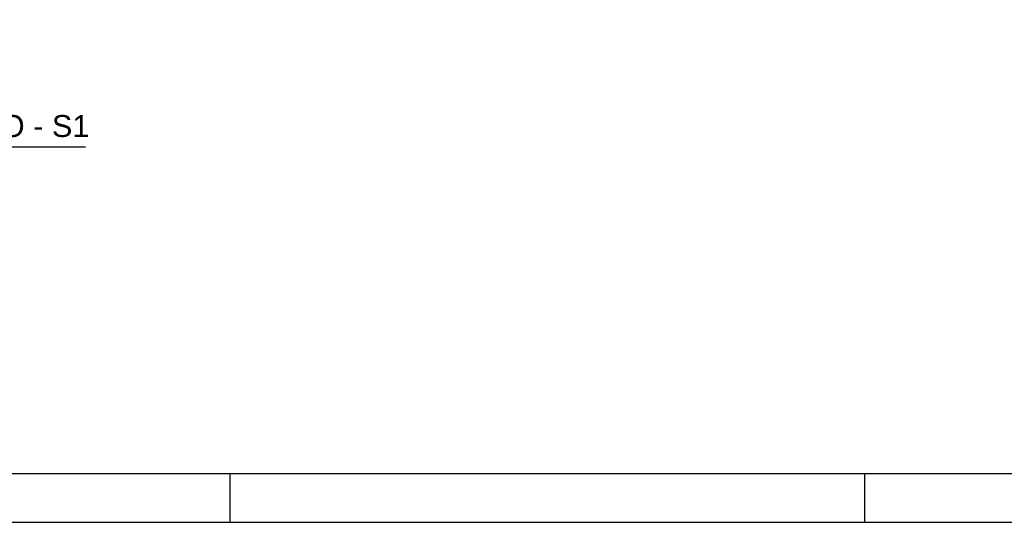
# Model space of a CAD drawing. Header units: millimetres. Extents: x 0 to 354, y 0 to 59.
# Tile 66 of 84: x 300 to 320, y 0 to 10. Entities that reach past the tile are written whole.
import ezdxf

# ---------------------------------------------------------------- set-up
doc = ezdxf.new("R2010")
doc.units = ezdxf.units.MM
doc.styles.get("Standard").update_dxf_attribs({"font": 'arial.ttf'})

msp = doc.modelspace()

# ---------------------------------------------------------------- linework, layer by layer
at = {"color": 2}
msp.add_line((293.1995, 7.6888), (301.1366, 7.6888), dxfattribs=at)
at = {"color": 1}
for p, q in [((304.1, 0), (304.1, 1)), ((317.1, 0), (317.1, 1))]:
    msp.add_line(p, q, dxfattribs=at)
at = {"color": 2}
msp.add_lwpolyline([(270, 59.4), (270, 0), (354.1, 0), (354.1, 59.4)], close=True, dxfattribs=at)
at = {"color": 6}
msp.add_lwpolyline([(272.5, 58.4), (272.5, 1), (353.1, 1), (353.1, 58.4)], close=True, dxfattribs=at)

# ---------------------------------------------------------------- texts
msp.add_text('DETALHE SANITÁRIO - S1', height=0.45, dxfattribs=at).set_placement((293.4265, 7.8888))

doc.saveas('drawing.dxf')
